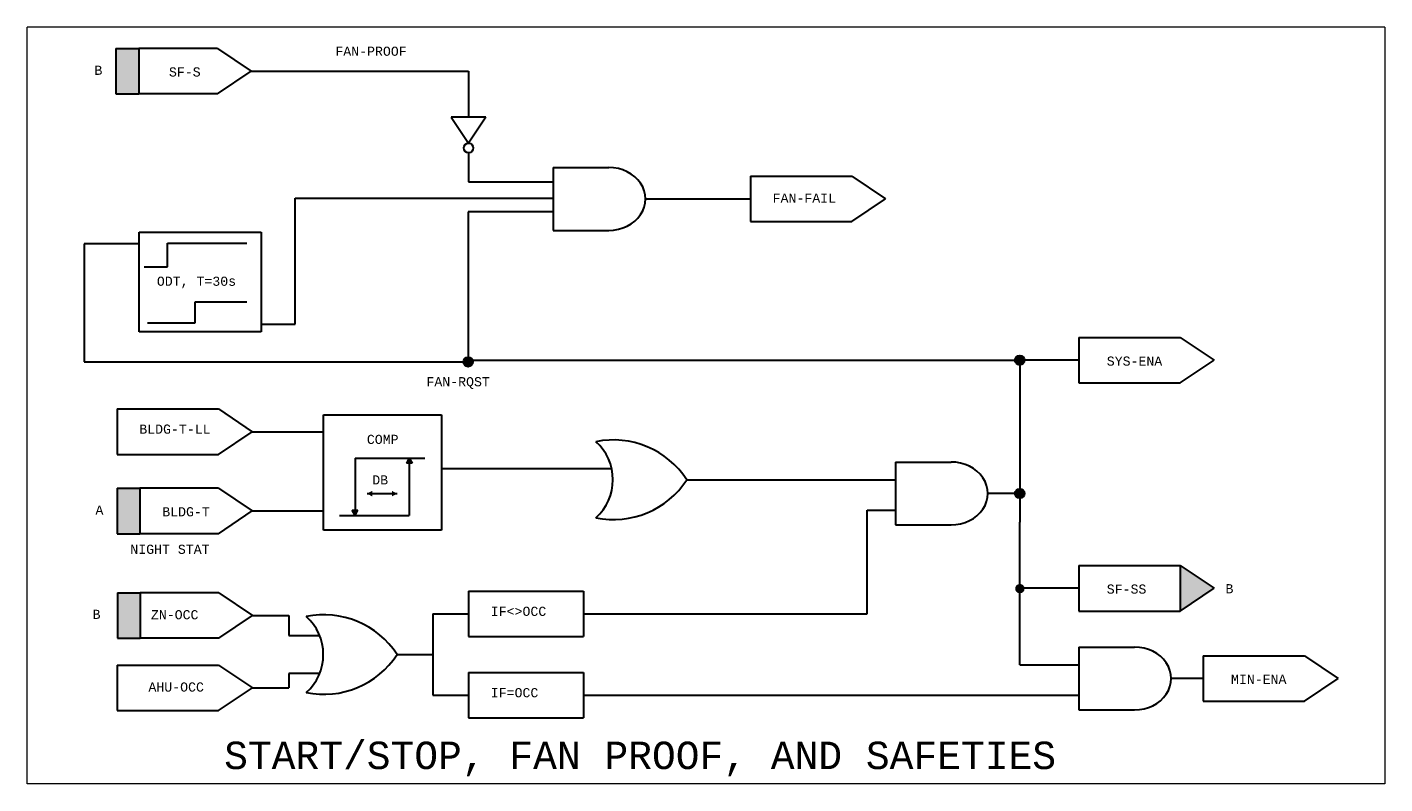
# Model space of a CAD drawing. Header units: inches. Extents: x 2.1 to 32.1, y 0.4 to 20.
# Tile 2 of 3: x 2.1 to 16.9, y 11.7 to 20. Entities that reach past the tile are written whole.
import ezdxf

# ---------------------------------------------------------------- set-up
doc = ezdxf.new("R2010")
doc.units = ezdxf.units.IN
doc.header["$MEASUREMENT"] = 0
for name, color, linetype, lineweight in [('M-ANNO-SYMB', 6, 'Continuous', 30), ('M-ANNO-TEXT', 2, 'Continuous', 30), ('M-DIAG-GRPH', 6, 'Continuous', 13)]:
    doc.layers.add(name, color=color, linetype=linetype, lineweight=lineweight)
doc.styles.add('CONTROLTXT', font='monotxt.shx')

# ---------------------------------------------------------------- blocks, each defined once
blk = doc.blocks.new('base')
for p, q in [((3.8383, 4.3327), (4.5078, 4.3327)), ((3.8383, 4.3327), (3.8383, 4.0327)), ((3.8383, 4.0327), (4.5078, 4.0327))]:
    blk.add_line(p, q)

msp = doc.modelspace()

# ---------------------------------------------------------------- hatches: boundary and pattern name
at = {"layer": 'M-ANNO-SYMB', "extrusion": (0, 0, -1)}
for points in [[(-3.321, 19.235), (-3.321, 19.731), (-3.072, 19.731), (-3.072, 19.235)], [(-3.332, 14.428), (-3.332, 14.925), (-3.084, 14.925), (-3.084, 14.428)], [(-14.699, 13.583), (-15.068, 13.832), (-14.699, 14.08)], [(-3.336, 13.286), (-3.336, 13.782), (-3.088, 13.782), (-3.088, 13.286)]]:
    msp.add_hatch(color=256, dxfattribs=at).paths.add_polyline_path(points)
at = {"layer": 'M-ANNO-SYMB'}
for points in [[(6.868, 16.305, 1), (6.971, 16.305, 1)], [(12.893, 16.323, 1), (12.997, 16.323, 1)], [(6.245, 15.198), (6.276, 15.255), (6.307, 15.198)], [(12.893, 14.868, 1), (12.997, 14.868, 1)], [(5.685, 14.628), (5.654, 14.685), (5.716, 14.685)]]:
    msp.add_hatch(color=256, dxfattribs=at).paths.add_polyline_path(points)
for points in [[(5.872, 14.835), (5.815, 14.866), (5.872, 14.897)], [(12.998, 13.828, 1), (12.895, 13.828, 1)]]:
    msp.add_hatch(color=256, dxfattribs=at).paths.add_polyline_path(points, flags=16)
at = {"layer": 'M-ANNO-SYMB', "extrusion": (0, 0, -1)}
msp.add_hatch(color=256, dxfattribs=at).paths.add_polyline_path([(-6.086, 14.835), (-6.143, 14.866), (-6.086, 14.897)], flags=16)

# ---------------------------------------------------------------- linework, layer by layer
at = {"layer": 'M-ANNO-SYMB'}
for p, q in [((3.072, 19.731), (3.072, 19.235)), ((3.072, 19.731), (3.321, 19.731)), ((3.321, 19.731), (3.321, 19.235)), ((4.18, 19.731), (3.321, 19.731)), ((4.18, 19.731), (4.549, 19.483)), ((4.18, 19.235), (4.549, 19.483)), ((4.549, 19.483), (4.98, 19.483)), ((4.98, 19.483), (6.924, 19.483)), ((6.924, 19.483), (6.924, 18.978)), ((3.072, 19.235), (3.321, 19.235)), ((4.18, 19.235), (3.321, 19.235)), ((7.113, 18.978), (6.734, 18.978)), ((6.734, 18.978), (6.924, 18.697)), ((7.113, 18.978), (6.924, 18.697)), ((6.924, 18.591), (6.924, 18.273)), ((7.849, 18.429), (7.849, 17.743)), ((7.849, 18.429), (8.456, 18.429)), ((6.924, 18.273), (7.849, 18.273)), ((10.004, 18.334), (10.004, 17.838)), ((10.004, 18.334), (11.111, 18.334)), ((11.111, 18.334), (11.48, 18.086)), ((5.028, 18.095), (7.849, 18.095)), ((5.028, 16.718), (5.028, 18.095)), ((8.857, 18.086), (10.004, 18.086)), ((11.111, 17.838), (11.48, 18.086)), ((7.849, 17.944), (6.919, 17.944)), ((6.919, 17.944), (6.919, 16.305)), ((10.004, 17.838), (11.111, 17.838)), ((3.327, 17.723), (4.659, 17.723)), ((3.327, 16.635), (3.327, 17.723)), ((4.659, 17.723), (4.659, 16.635)), ((7.849, 17.743), (8.456, 17.743)), ((2.723, 17.595), (2.723, 16.305)), ((3.327, 17.595), (2.723, 17.595)), ((3.634, 17.602), (4.501, 17.602)), ((3.634, 17.343), (3.634, 17.602)), ((3.379, 17.343), (3.634, 17.343)), ((3.939, 16.961), (4.501, 16.961)), ((3.939, 16.734), (3.939, 16.961)), ((4.659, 16.635), (3.327, 16.635)), ((3.415, 16.734), (3.939, 16.734)), ((4.659, 16.718), (5.028, 16.718)), ((14.699, 16.571), (15.068, 16.323)), ((6.919, 16.323), (12.945, 16.323)), ((12.945, 16.323), (12.945, 14.555)), ((13.591, 16.323), (12.945, 16.323)), ((14.699, 16.075), (15.068, 16.323)), ((2.723, 16.305), (6.919, 16.305)), ((3.084, 15.791), (4.191, 15.791)), ((3.084, 15.791), (3.084, 15.295)), ((4.191, 15.791), (4.56, 15.543)), ((5.341, 14.466), (5.341, 15.727)), ((5.341, 15.727), (6.627, 15.727)), ((6.627, 15.727), (6.627, 14.466)), ((4.191, 15.295), (4.56, 15.543)), ((4.56, 15.543), (5.341, 15.543)), ((3.084, 15.295), (4.191, 15.295)), ((5.685, 15.255), (5.685, 14.628)), ((5.685, 15.255), (6.446, 15.255)), ((6.276, 15.255), (6.245, 15.198)), ((6.307, 15.198), (6.245, 15.198)), ((6.276, 15.255), (6.307, 15.198)), ((6.276, 15.255), (6.276, 14.628)), ((6.627, 15.139), (8.487, 15.139)), ((11.588, 15.211), (12.195, 15.211)), ((11.588, 15.211), (11.588, 14.525)), ((9.307, 15.018), (11.588, 15.018)), ((3.084, 14.925), (3.332, 14.925)), ((3.084, 14.925), (3.084, 14.428)), ((3.332, 14.925), (3.332, 14.428)), ((4.191, 14.925), (3.332, 14.925)), ((4.191, 14.925), (4.56, 14.677)), ((5.815, 14.866), (6.143, 14.866)), ((12.945, 14.868), (12.596, 14.868)), ((5.685, 14.628), (5.654, 14.685)), ((5.654, 14.685), (5.716, 14.685)), ((5.685, 14.628), (5.716, 14.685)), ((11.28, 13.552), (11.28, 14.685)), ((11.28, 14.685), (11.588, 14.685)), ((4.191, 14.428), (4.56, 14.677)), ((4.56, 14.677), (5.341, 14.677)), ((5.514, 14.628), (6.276, 14.628)), ((12.945, 12.996), (12.945, 14.555)), ((3.084, 14.428), (3.332, 14.428)), ((4.191, 14.428), (3.332, 14.428)), ((6.627, 14.466), (5.341, 14.466)), ((11.588, 14.525), (12.195, 14.525)), ((14.699, 14.08), (14.699, 13.583)), ((14.699, 14.08), (15.068, 13.832)), ((6.924, 13.801), (8.18, 13.801)), ((6.924, 13.801), (6.924, 13.304)), ((8.18, 13.801), (8.18, 13.304)), ((13.591, 13.832), (12.945, 13.832)), ((14.699, 13.583), (15.068, 13.832)), ((3.088, 13.782), (3.088, 13.286)), ((3.088, 13.782), (3.336, 13.782)), ((4.195, 13.782), (3.336, 13.782)), ((3.336, 13.782), (3.336, 13.286)), ((4.195, 13.782), (4.564, 13.534)), ((4.195, 13.286), (4.564, 13.534)), ((4.564, 13.534), (4.962, 13.534)), ((4.962, 13.534), (4.962, 13.314)), ((6.533, 13.552), (6.924, 13.552)), ((6.533, 13.552), (6.533, 12.663)), ((8.18, 13.552), (11.28, 13.552)), ((3.088, 13.286), (3.336, 13.286)), ((4.195, 13.286), (3.336, 13.286)), ((4.962, 13.314), (5.283, 13.314)), ((6.924, 13.304), (8.18, 13.304)), ((6.143, 13.108), (6.533, 13.108)), ((13.592, 13.189), (14.199, 13.189)), ((13.592, 13.189), (13.592, 12.503)), ((16.056, 13.094), (16.425, 12.846)), ((3.087, 12.992), (4.194, 12.992)), ((3.087, 12.992), (3.087, 12.496)), ((4.194, 12.992), (4.563, 12.744)), ((6.924, 12.911), (8.18, 12.911)), ((6.924, 12.911), (6.924, 12.415)), ((8.18, 12.911), (8.18, 12.415)), ((12.945, 12.996), (13.592, 12.996)), ((5.283, 12.902), (4.962, 12.902)), ((4.962, 12.902), (4.962, 12.744)), ((14.949, 12.846), (14.6, 12.846)), ((16.056, 12.598), (16.425, 12.846)), ((4.194, 12.496), (4.563, 12.744)), ((4.563, 12.744), (4.962, 12.744)), ((6.533, 12.663), (6.924, 12.663)), ((8.18, 12.663), (13.592, 12.663)), ((3.087, 12.496), (4.194, 12.496)), ((13.592, 12.503), (14.199, 12.503)), ((6.924, 12.415), (8.18, 12.415))]:
    msp.add_line(p, q, dxfattribs=at)
for centre in [(6.924, 18.643), (6.919, 16.305), (12.945, 16.323), (12.945, 14.868)]:
    msp.add_circle(centre, 0.0518, dxfattribs=at)
for centre, radius, start, end in [((8.507, 14.498), 0.955, 33.025, 101.623), ((7.946, 15.018), 0.555, 311.5983, 48.4017), ((8.507, 15.538), 0.955, 258.377, 326.975), ((5.342, 12.588), 0.955, 33.025, 101.623), ((4.782, 13.108), 0.555, 311.5983, 48.4017), ((5.342, 13.628), 0.955, 258.377, 326.975)]:
    msp.add_arc(centre, radius, start, end, dxfattribs=at)
for centre in [(8.456, 18.086), (12.195, 14.868), (14.199, 12.846)]:
    msp.add_ellipse(centre, major_axis=(-0.401, 0), ratio=0.85591, start_param=1.570796, end_param=4.712389, dxfattribs=at)
at = {"layer": 'M-DIAG-GRPH'}
for p, q in [((2.102, 11.695), (2.102, 19.963)), ((16.934, 19.963), (2.102, 19.963)), ((16.934, 19.963), (16.934, 11.695)), ((16.934, 11.695), (2.102, 11.695))]:
    msp.add_line(p, q, dxfattribs=at)

# ---------------------------------------------------------------- block references
at = {"layer": 'M-ANNO-SYMB', "xscale": 1.653760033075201, "yscale": 1.653760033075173, "zscale": 1.6537600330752}
for p in [(7.244, 9.406), (7.244, 6.914), (8.601, 5.929)]:
    msp.add_blockref('base', p, dxfattribs=at)

# ---------------------------------------------------------------- texts
at = {"layer": 'M-ANNO-TEXT', "attachment_point": 1, "style": 'CONTROLTXT'}
for s, insert, char_height, width in [('FAN-PROOF', (5.469, 19.75), 0.1, 1.117), ('B', (2.837, 19.542), 0.1, 0.13094), ('SF-S', (3.651, 19.524), 0.1, 0.34415), ('FAN-FAIL', (10.246, 18.145), 0.1, 0.34415), ('ODT, T=30s', (3.519, 17.237), 0.1, 1.62968), ('SYS-ENA', (13.896, 16.364), 0.1, 0.34415), ('FAN-RQST', (6.464, 16.139), 0.1, 0.34415), ('BLDG-T-LL', (3.327, 15.621), 0.1, 0.34415), ('COMP', (5.813, 15.509), 0.1, 0.5322), ('DB', (5.872, 15.066), 0.1, 0.24851), ('A', (2.848, 14.736), 0.1, 0.13094), ('BLDG-T', (3.578, 14.718), 0.1, 0.34415), ('NIGHT STAT', (3.229, 14.308), 0.1, 1.6189), ('SF-SS', (13.896, 13.873), 0.1, 0.34415), ('B', (15.193, 13.877), 0.1, 0.13094), ('B', (2.817, 13.597), 0.1, 0.1309), ('ZN-OCC', (3.454, 13.593), 0.1, 0.3441), ('IF<>OCC', (7.167, 13.63), 0.1, 0.3441), ('AHU-OCC', (3.427, 12.803), 0.1, 0.3441), ('MIN-ENA', (15.253, 12.887), 0.1, 0.3441), ('IF=OCC', (7.167, 12.741), 0.1, 0.3441), ('START/STOP, FAN PROOF, AND SAFETIES', (4.254, 12.156), 0.3, 11.14781)]:
    msp.add_mtext(s, dxfattribs=dict(at, insert=insert, char_height=char_height, width=width))

doc.saveas('drawing.dxf')
